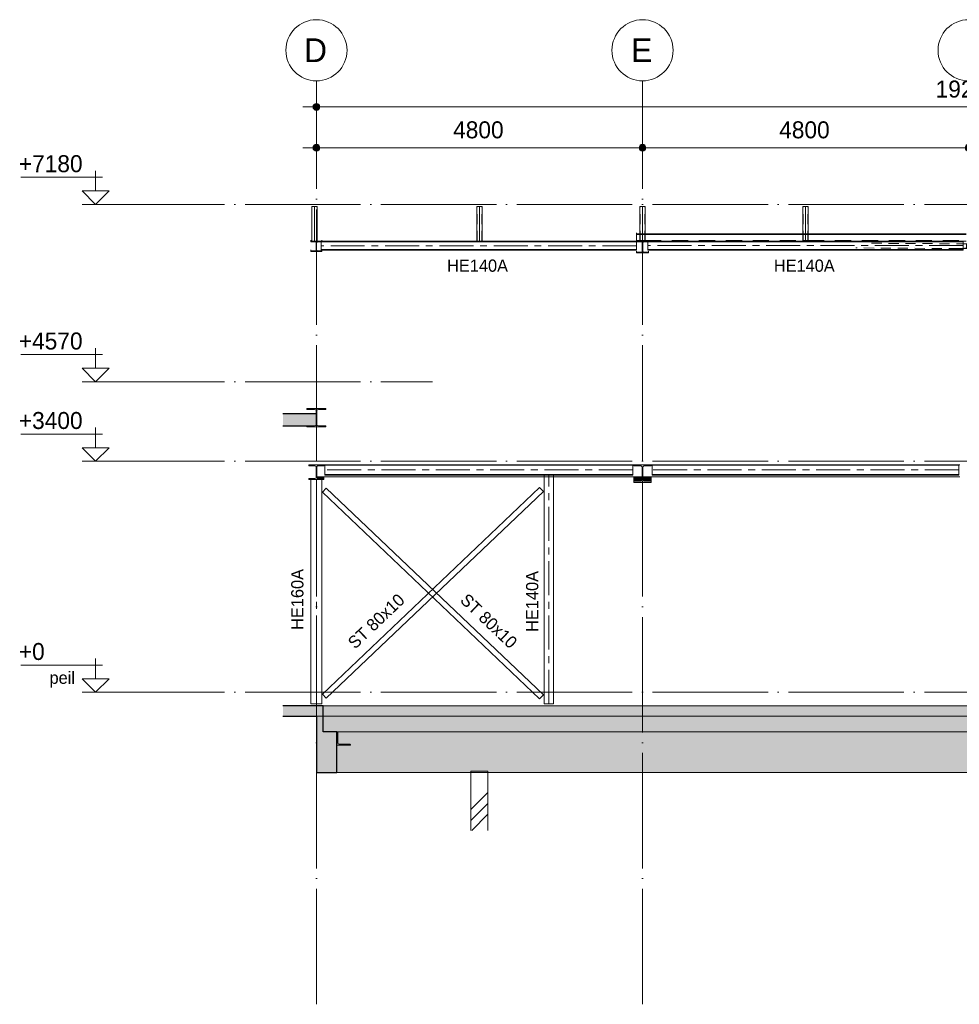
# Model space of a CAD drawing. Header units: millimetres. Extents: x -1359 to 538036, y -4592 to 9900.
# Tile 35 of 43: x 462199 to 476031, y -4592 to 9900. Entities that reach past the tile are written whole.
import ezdxf

# ---------------------------------------------------------------- set-up
doc = ezdxf.new("R2010")
doc.units = ezdxf.units.MM
for name, pattern in [('Overhead', [396.875, 238.125, -158.75]), ('WSP_hartlijn', [800, 500, -100, 100, -100]), ('WSP_hhidden', [250, 150, -100]), ('WSP_stramienlijn', [2000, 1700, -150, 0, -150])]:
    doc.linetypes.add(name, pattern=pattern)
for name, color, linetype, lineweight in [('00_algemeen - 0_18mm', 1, 'Continuous', 13), ('00_algemeen - hartlijn', 7, 'WSP_hartlijn', 13), ('00_algemeen - hhidden - 0_13mm', 7, 'WSP_hhidden', 13), ('00_algemeen - overhead', 7, 'Overhead', 13), ('00_maatvoering', 8, 'Continuous', 13), ('00_maatvoering-100', 8, 'Continuous', 13), ('07_stramien', 4, 'Continuous', 13), ('07_stramien - levels', 7, 'Continuous', 13), ('16_funderingsconstructies', 2, 'Continuous', 18), ('16_funderingsconstructies - voeten en balken -cut-', 3, 'Continuous', 25), ('17_paalfunderingen - prefab', 2, 'Continuous', 18), ('23_vloeren', 2, 'Continuous', 18), ('23_vloeren - hatch', 1, 'Continuous', 18), ('23_vloeren -cut-', 3, 'Continuous', 25), ('28_hoofddraagconstructies - kolommen en liggers', 1, 'Continuous', 13), ('28_hoofddraagconstructies - kolommen en liggers - staal', 1, 'Continuous', 13), ('28_hoofddraagconstructies - kolommen en liggers - staal -cut-', 2, 'Continuous', 13), ('28_hoofddraagconstructies - tags', 7, 'Continuous', 18)]:
    doc.layers.add(name, color=color, linetype=linetype, lineweight=lineweight)
doc.layers.add('16_funderingsconstructies - voeten en balken', color=2, linetype='Continuous')
doc.styles.add('Revittext', font='txt', dxfattribs={"height": 250})
doc.styles.add('Revittext_1', font='txt', dxfattribs={"height": 180})
doc.styles.add('Revittext_2', font='txt', dxfattribs={"height": 350})
doc.dimstyles.new('WSP_25_-_transparant', dxfattribs={"dimscale": 304.8, "dimtxt": 252.223969, "dimasz": 1.312336, "dimexe": 0.656168, "dimexo": 0.0625, "dimgap": 0.213255, "dimtad": 1, "dimdec": 0, "dimzin": 0, "dimdsep": 46, "dimtxsty": 'Revittext', "dimblk1": 'DOTSMALL', "dimblk2": 'DOTSMALL', "dimsah": 1, "dimcen": 0.09, "dimdle": 0.656168, "dimazin": 0, "dimtfac": 1, "dimtdec": 4, "dimtix": 1, "dimtmove": 0, "dimatfit": 3, "dimfxl": 0.656168, "dimfxlon": 1, "dimtvp": 1, "dimtolj": 1, "dimtzin": 0, "dimarcsym": 2})

# ---------------------------------------------------------------- blocks, each defined once
blk = doc.blocks.new('28_WSP_SF_staal - HE v21-0 - HE140A-V112-as 4_')
at = {"layer": '00_algemeen - hartlijn'}
blk.add_line((24110, 6573.5), (19470, 6573.5), dxfattribs=at)
blk = doc.blocks.new('28_WSP_SC_staal - HE v21-0 - HE160A - S235-1335190-as 4_')
at = {"layer": '00_algemeen - hartlijn'}
blk.add_line((19400, -170), (19400, 3130), dxfattribs=at)
blk = doc.blocks.new('28_WSP_SC_staal - HE v21-0 - HE140A - S235-1331372-as 4_')
at = {"layer": '00_algemeen - hartlijn'}
blk.add_line((22820, -170), (22820, 3198), dxfattribs=at)
blk = doc.blocks.new('28_WSP_SC_staal - RHS v18-0 - SHSC 80x80x4 - S275-1199504-as 4_')
at = {"layer": '00_algemeen - hartlijn'}
blk.add_line((19370, 6640), (19370, 7150), dxfattribs=at)
at = {"layer": '00_algemeen - hhidden - 0_13mm'}
for p, q in [((19334, 6640), (19334, 7150)), ((19406, 6640), (19406, 7150))]:
    blk.add_line(p, q, dxfattribs=at)
at = {"layer": '28_hoofddraagconstructies - kolommen en liggers - staal'}
for p, q in [((19330, 7150), (19330, 6640)), ((19330, 7150), (19338, 7150)), ((19338, 7150), (19402, 7150)), ((19402, 7150), (19410, 7150)), ((19410, 6640), (19410, 7150)), ((19338, 6640), (19330, 6640)), ((19402, 6640), (19338, 6640)), ((19410, 6640), (19402, 6640))]:
    blk.add_line(p, q, dxfattribs=at)
blk = doc.blocks.new('28_WSP_SC_staal - RHS v18-0 - SHSC 80x80x4 - S275-V115-as 4_')
at = {"layer": '00_algemeen - hartlijn'}
blk.add_line((24200, 6640), (24200, 7150), dxfattribs=at)
at = {"layer": '00_algemeen - hhidden - 0_13mm'}
for p, q in [((24164, 6640), (24164, 7150)), ((24236, 6640), (24236, 7150))]:
    blk.add_line(p, q, dxfattribs=at)
at = {"layer": '28_hoofddraagconstructies - kolommen en liggers - staal'}
for p, q in [((24160, 7150), (24160, 6640)), ((24160, 7150), (24168, 7150)), ((24168, 7150), (24232, 7150)), ((24232, 7150), (24240, 7150)), ((24240, 6640), (24240, 7150)), ((24168, 6640), (24164, 6640)), ((24232, 6640), (24168, 6640)), ((24236, 6640), (24232, 6640))]:
    blk.add_line(p, q, dxfattribs=at)
blk = doc.blocks.new('28_WSP_SF_staal - HE v21-0 - HE160A-1331325-as 4_')
at = {"layer": '00_algemeen - hartlijn'}
blk.add_line((33657.3, 3274), (29142.7, 3274), dxfattribs=at)
blk = doc.blocks.new('28_WSP_SF_staal - HE v21-0 - HE160A-1331030-as 4_')
at = {"layer": '00_algemeen - hartlijn'}
blk.add_line((24057.3, 3274), (19522.7, 3274), dxfattribs=at)
blk = doc.blocks.new('28_WSP_SF_staal - HE v21-0 - HE140A-V111-as 4_')
at = {"layer": '00_algemeen - hartlijn'}
blk.add_line((28920, 6574), (24280, 6574), dxfattribs=at)
at = {"layer": '28_hoofddraagconstructies - kolommen en liggers', "linetype": 'WSP_hhidden'}
for p, q in [((24280, 6632), (24280, 6640)), ((24280, 6631), (24280, 6632)), ((24290, 6632), (24280, 6632)), ((28920, 6632), (28910, 6632)), ((28920, 6640), (28920, 6632)), ((28920, 6632), (28920, 6631)), ((28920, 6537), (28920, 6530))]:
    blk.add_line(p, q, dxfattribs=at)
at = {"layer": '28_hoofddraagconstructies - kolommen en liggers - staal'}
for p, q in [((26564, 6640), (24280, 6640)), ((24280, 6620), (24280, 6631)), ((24280, 6528), (24280, 6620)), ((24280, 6516), (24280, 6528)), ((28910, 6632), (24290, 6632)), ((28920, 6640), (26636, 6640)), ((28920, 6631), (28920, 6620)), ((28920, 6620), (28920, 6537)), ((28920, 6530), (28920, 6528)), ((28920, 6528), (28920, 6516)), ((24280, 6507), (24280, 6516)), ((28920, 6516), (24280, 6516)), ((28920, 6507), (24280, 6507)), ((28920, 6516), (28920, 6507))]:
    blk.add_line(p, q, dxfattribs=at)
blk = doc.blocks.new('28_WSP_SF_staal - HE v21-0 - HE160A-1328770-as 4_')
at = {"layer": '28_hoofddraagconstructies - kolommen en liggers', "linetype": 'WSP_hhidden'}
blk.add_line((19400, 6640), (19400, 6653), dxfattribs=at)
blk = doc.blocks.new('17_WSP_FD_prefab - fundatiepaal v18-0 - 250x250-V114-as 4_')
at = {"layer": '16_funderingsconstructies', "lineweight": 13}
h = blk.add_hatch(dxfattribs=at)
h.set_pattern_fill('FP_1', color=50, style=0, pattern_type=2)
h.set_pattern_definition([(45, (9142.7, 0), (-449.013, 449.013), []), (45, (9301.45, 0), (0, 898.026), []), (45, (8983.95, 0), (0, 898.026), [])])
h.paths.add_polyline_path([(21925, -2034), (21925, -1180), (21675, -1180), (21675, -2034)])
at = {"layer": '16_funderingsconstructies', "color": 135, "lineweight": 13}
for p, q in [((21675, -1180), (21675, -1160)), ((21925, -1160), (21675, -1160)), ((21925, -1160), (21925, -1180))]:
    blk.add_line(p, q, dxfattribs=at)
at = {"layer": '17_paalfunderingen - prefab', "color": 55}
for p, q in [((21675, -2034), (21675, -1180)), ((21925, -1180), (21925, -2034))]:
    blk.add_line(p, q, dxfattribs=at)
blk = doc.blocks.new('28_WSP_SF_staal - HE v21-0 - HE180A-1315366-as 4_')
at = {"layer": '28_hoofddraagconstructies - kolommen en liggers', "linetype": 'WSP_hhidden'}
blk.add_line((24200, 6640), (24200, 6640), dxfattribs=at)
blk = doc.blocks.new('28_WSP_SF_staal - HFL v21-0 - Lequ 70x70x7-1304255-as 4_')
at = {"layer": '28_hoofddraagconstructies - kolommen en liggers', "linetype": 'WSP_hhidden'}
for p, q in [((28858, 6531), (27338, 6541)), ((28971, 6600), (27496, 6610))]:
    blk.add_line(p, q, dxfattribs=at)
at = {"layer": '28_hoofddraagconstructies - kolommen en liggers - staal'}
for p, q in [((28941, 6530), (28858, 6531)), ((28941, 6533), (28941, 6530)), ((28941, 6530), (28972, 6530)), ((28965, 6537), (28943, 6537)), ((28969, 6596), (28969, 6546)), ((28973, 6600), (28971, 6600)), ((28972, 6530), (28973, 6600))]:
    blk.add_line(p, q, dxfattribs=at)
for centre, major_axis, start_param, end_param in [((28943, 6533), (0.03, 4.5), 0.788358, 1.573756), ((28943, 6533), (0.03, 4.5), 0.00296, 0.788287), ((28965, 6546), (0.06, 9), 3.144552, 4.715348), ((28971, 6596), (0.03, 4.5), 0.788358, 1.573756), ((28971, 6596), (0.03, 4.5), 0.00296, 0.788287)]:
    blk.add_ellipse(centre, major_axis=major_axis, ratio=0.443836, start_param=start_param, end_param=end_param, dxfattribs=at)
blk = doc.blocks.new('Floors 5 - Floors 5-1342812-as 4_')
at = {"layer": '23_vloeren - hatch', "linetype": 'WSP_hhidden', "lineweight": 13}
blk.add_hatch(color=256, dxfattribs=at).paths.add_polyline_path([(24330, 3107), (24330, 3170), (24205, 3170), (24205, 3131), (24208, 3120), (24217, 3111), (24229, 3107)])
at = {"layer": '23_vloeren'}
for p, q in [((24330, 3170), (24205, 3170)), ((24330, 3107), (24330, 3170))]:
    blk.add_line(p, q, dxfattribs=at)
at = {"layer": '23_vloeren', "linetype": 'WSP_hhidden', "lineweight": 13}
for start, end in [(180.91, 209.09), (210.91, 239.09), (240.91, 269.09)]:
    blk.add_arc((24229, 3131), 24, start, end, dxfattribs=at)
blk = doc.blocks.new('Floors 7 - Floors 7-1343910-as 4_')
at = {"layer": '23_vloeren - hatch', "linetype": 'WSP_hhidden', "lineweight": 13}
for points in [[(19510, 3146), (19510, 3170), (19405, 3170), (19405, 3164), (19410, 3151), (19423, 3146)], [(24070, 3107), (24171, 3107), (24183, 3111), (24192, 3120), (24195, 3131), (24195, 3170), (24070, 3170), (24070, 3135)]]:
    blk.add_hatch(color=256, dxfattribs=at).paths.add_polyline_path(points)
at = {"layer": '23_vloeren'}
for p, q in [((19510, 3170), (19405, 3170)), ((19510, 3146), (19510, 3170)), ((24195, 3170), (24070, 3170)), ((24070, 3170), (24070, 3107))]:
    blk.add_line(p, q, dxfattribs=at)
at = {"layer": '23_vloeren', "linetype": 'WSP_hhidden', "lineweight": 13}
for centre, radius, start, end in [((19423, 3164), 18, 180.6119, 269.3881), ((24171, 3131), 24, 270.91, 299.09), ((24171, 3131), 24, 300.91, 329.09), ((24171, 3131), 24, 330.91, 359.09)]:
    blk.add_arc(centre, radius, start, end, dxfattribs=at)
blk = doc.blocks.new('Level - Level _ description-214686-as 4_')
at = {"layer": '07_stramien - levels'}
for p, q in [((16150, 200), (16150, 496)), ((15048, 400), (16253, 400)), ((15951, 200), (16150, 0)), ((15951, 200), (16348, 200)), ((16348, 200), (16150, 0)), ((16348, 0), (15951, 0))]:
    blk.add_line(p, q, dxfattribs=at)
blk = doc.blocks.new('Level - Level-3995-as 4_')
at = {"layer": '07_stramien - levels'}
for p, q in [((15048, 3800), (16253, 3800)), ((16150, 3600), (16150, 3896)), ((15951, 3600), (16150, 3400)), ((15951, 3600), (16348, 3600)), ((16348, 3600), (16150, 3400)), ((16348, 3400), (15951, 3400))]:
    blk.add_line(p, q, dxfattribs=at)
blk = doc.blocks.new('Grid - Stramienbol 9_0mm-3500-as 4_')
at = {"layer": '07_stramien'}
blk.add_circle((19400, 9450), 450, dxfattribs=at)
blk = doc.blocks.new('DIMBLOCK94-as 4_')
at = {"layer": '00_maatvoering-100'}
h = blk.add_hatch(color=256, dxfattribs=at)
edge = h.paths.add_edge_path()
edge.add_arc((466567, 8616), 50, 0, 360)
h = blk.add_hatch(color=256, dxfattribs=at)
edge = h.paths.add_edge_path()
edge.add_arc((485767, 8616), 50, 0, 360)
for p, q in [((466567, 8816), (466567, 8416)), ((466567, 8616), (466567, 8816)), ((485767, 8816), (485767, 8416)), ((485767, 8616), (485767, 8816)), ((466367, 8616), (485967, 8616))]:
    blk.add_line(p, q, dxfattribs=at)
for centre in [(466567, 8616), (485767, 8616)]:
    blk.add_circle(centre, 50, dxfattribs=at)
at = {"layer": '00_maatvoering-100', "color": 0, "insert": (475682, 9004), "char_height": 250, "width": 1164.11, "attachment_point": 1, "line_spacing_factor": 0.931288, "style": 'Revittext'}
blk.add_mtext('19200', dxfattribs=at)
blk = doc.blocks.new('_DotSmall')
at = {"color": 0, "linetype": 'ByBlock', "const_width": 0.5}
blk.add_lwpolyline([(-0.0625, 0, 1), (0.0625, 0, 1)], format="xyb", close=True, dxfattribs=at)
blk = doc.blocks.new('DIMBLOCK95-as 4_')
at = {"layer": '00_maatvoering-100'}
h = blk.add_hatch(color=256, dxfattribs=at)
edge = h.paths.add_edge_path()
edge.add_arc((466567, 8016), 50, 0, 360)
h = blk.add_hatch(color=256, dxfattribs=at)
edge = h.paths.add_edge_path()
edge.add_arc((471367, 8016), 50, 0, 360)
for p, q in [((466567, 8216), (466567, 7816)), ((466567, 8016), (466567, 8216)), ((471367, 8216), (471367, 7816)), ((471367, 8016), (471367, 8216)), ((466367, 8016), (471367, 8016))]:
    blk.add_line(p, q, dxfattribs=at)
for centre in [(466567, 8016), (471367, 8016)]:
    blk.add_circle(centre, 50, dxfattribs=at)
at = {"layer": '00_maatvoering-100', "color": 0, "insert": (468579, 8404), "char_height": 250, "width": 931.29, "attachment_point": 1, "line_spacing_factor": 0.931288, "style": 'Revittext'}
blk.add_mtext('4800', dxfattribs=at)
blk = doc.blocks.new('DIMBLOCK96-as 4_')
at = {"layer": '00_maatvoering-100'}
h = blk.add_hatch(color=256, dxfattribs=at)
edge = h.paths.add_edge_path()
edge.add_arc((471367, 8016), 50, 0, 360)
h = blk.add_hatch(color=256, dxfattribs=at)
edge = h.paths.add_edge_path()
edge.add_arc((476167, 8016), 50, 0, 360)
for p, q in [((471367, 8216), (471367, 7816)), ((471367, 8016), (471367, 8216)), ((476167, 8216), (476167, 7816)), ((476167, 8016), (476167, 8216)), ((471367, 8016), (476167, 8016))]:
    blk.add_line(p, q, dxfattribs=at)
for centre in [(471367, 8016), (476167, 8016)]:
    blk.add_circle(centre, 50, dxfattribs=at)
at = {"layer": '00_maatvoering-100', "color": 0, "insert": (473379, 8404), "char_height": 250, "width": 931.29, "attachment_point": 1, "line_spacing_factor": 0.931288, "style": 'Revittext'}
blk.add_mtext('4800', dxfattribs=at)

msp = doc.modelspace()

# ---------------------------------------------------------------- hatches: boundary and pattern name
at = {"layer": '16_funderingsconstructies - voeten en balken'}
for points in [[(466567.1, -1180), (466867.1, -1180), (466867.1, -580), (466667.1, -580), (466667.1, -350), (466567.1, -350), (466567.1, -801.8)], [(485767.1, -580), (485767.1, -350), (466667.1, -351), (466667.1, -580), (481791.1, -580)], [(485767.1, -1180), (485767.1, -580), (466874.1, -580), (466880.5, -582.6), (466883.1, -589), (466883.1, -746), (466888.4, -758.7), (466901.1, -764), (467058.1, -764), (467064.5, -766.6), (467067.1, -773), (467067.1, -780), (466867.1, -780), (466867.1, -1180), (481791.1, -1180)]]:
    msp.add_hatch(color=90, dxfattribs=at).paths.add_polyline_path(points)
at = {"layer": '23_vloeren'}
msp.add_hatch(color=90, dxfattribs=at).paths.add_polyline_path([(485767.1, -350), (485867.1, -350), (485867.1, -200), (466667.1, -200), (466667.1, -350), (481791.1, -350)])
at = {"layer": '23_vloeren - hatch'}
for color, points in [(256, [(466539.1, 3920), (466551.1, 3923.2), (466559.9, 3932), (466563.1, 3944), (466563.1, 4100), (466074.7, 4100), (466074.7, 3920), (466427.1, 3920)]), (10, [(466667.1, -350), (466667.1, -200), (466074.7, -200), (466074.7, -350), (466567.1, -350)])]:
    msp.add_hatch(color=color, dxfattribs=at).paths.add_polyline_path(points)
at = {"layer": '28_hoofddraagconstructies - kolommen en liggers - staal'}
for points in [[(466427.1, 3907), (466707.1, 3907), (466707.1, 3920), (466595.1, 3920), (466583.1, 3923.2), (466574.4, 3932), (466571.1, 3944), (466571.1, 4140), (466574.4, 4152), (466583.1, 4160.8), (466595.1, 4164), (466707.1, 4164), (466707.1, 4177), (466427.1, 4177), (466427.1, 4164), (466539.1, 4164), (466551.1, 4160.8), (466559.9, 4152), (466563.1, 4140), (466563.1, 3944), (466559.9, 3932), (466551.1, 3923.2), (466539.1, 3920), (466427.1, 3920)], [(466867.1, -780), (467067.1, -780), (467067.1, -773), (467064.5, -766.6), (467058.1, -764), (466901.1, -764), (466888.4, -758.7), (466883.1, -746), (466883.1, -589), (466880.5, -582.6), (466874.1, -580), (466867.1, -580)]]:
    msp.add_hatch(color=256, dxfattribs=at).paths.add_polyline_path(points)

# ---------------------------------------------------------------- linework, layer by layer
at = {"layer": '00_algemeen - 0_18mm'}
for p, q in [((471277.1, 6737.2), (471331.1, 6737.2)), ((471403.1, 6737.2), (473731.1, 6737.2)), ((473803.1, 6737.2), (476131.1, 6737.2))]:
    msp.add_line(p, q, dxfattribs=at)
at = {"layer": '00_algemeen - overhead'}
for p, q in [((471277.1, 6650.8), (471331.1, 6650.8)), ((471403.1, 6650.8), (473731.1, 6650.8)), ((473803.1, 6650.8), (476131.1, 6650.8))]:
    msp.add_line(p, q, dxfattribs=at)
at = {"layer": '07_stramien', "linetype": 'WSP_stramienlijn'}
for p, q in [((466567.1, -4592.4), (466567.1, 9000)), ((471367.1, -4592.4), (471367.1, 9000))]:
    msp.add_line(p, q, dxfattribs=at)
at = {"layer": '07_stramien - levels', "linetype": 'WSP_stramienlijn'}
for p, q in [((463515.6, 7180), (488649.5, 7180)), ((463515.6, 4570), (468274.9, 4570)), ((463515.6, 3400), (488649.5, 3400)), ((463515.6, 0), (488649.5, 0))]:
    msp.add_line(p, q, dxfattribs=at)
at = {"layer": '16_funderingsconstructies - voeten en balken', "color": 55, "lineweight": 18}
for p, q in [((466667.1, -350), (466567.1, -350)), ((466667.1, -350), (485767.1, -350)), ((485767.1, -580), (466874.1, -580)), ((485767.1, -1180), (466867.1, -1180))]:
    msp.add_line(p, q, dxfattribs=at)
at = {"layer": '16_funderingsconstructies - voeten en balken -cut-', "color": 8}
for p, q in [((466567.1, -350), (466567.1, -1180)), ((466667.1, -580), (466667.1, -350)), ((466867.1, -580), (466667.1, -580)), ((466867.1, -1180), (466867.1, -580)), ((466567.1, -1180), (466867.1, -1180))]:
    msp.add_line(p, q, dxfattribs=at)
at = {"layer": '23_vloeren'}
for p, q in [((471277.1, 6761), (471277.1, 6748)), ((471277.1, 6748), (471277.1, 6640)), ((471331.1, 6748), (471277.1, 6748)), ((473731.1, 6748), (471403.1, 6748)), ((476131.1, 6748), (473803.1, 6748)), ((471277.1, 6640), (471331.1, 6640)), ((471403.1, 6640), (473731.1, 6640)), ((473803.1, 6640), (476131.1, 6640)), ((466563.1, 3944), (466563.1, 4100)), ((466427.1, 3920), (466539.1, 3920)), ((466677.1, 3350), (466689.8, 3350)), ((471224.4, 3350), (471237.1, 3350)), ((471497.1, 3350), (471509.8, 3350)), ((476024.4, 3350), (476037.1, 3350)), ((469917.1, 3170), (466677.1, 3170)), ((471237.1, 3170), (470057.1, 3170)), ((476037.1, 3170), (471497.1, 3170))]:
    msp.add_line(p, q, dxfattribs=at)
at = {"layer": '23_vloeren', "linetype": 'WSP_hhidden', "lineweight": 13}
for p, q in [((471403.1, 6748), (471331.2, 6748)), ((471331.2, 6737.2), (471403.1, 6737.2)), ((473803.1, 6748), (473731.2, 6748)), ((473731.2, 6737.2), (473803.1, 6737.2)), ((471331.2, 6650.8), (471403.1, 6650.8)), ((473731.2, 6650.8), (473803.1, 6650.8)), ((470057.1, 3170), (469917.2, 3170))]:
    msp.add_line(p, q, dxfattribs=at)
at = {"layer": '23_vloeren', "color": 55}
for p, q in [((466667.1, -200), (485867.1, -200)), ((485867.1, -350), (466567.1, -350))]:
    msp.add_line(p, q, dxfattribs=at)
at = {"layer": '23_vloeren'}
msp.add_arc((466539.1, 3944), 24, 270, 0, dxfattribs=at)
at = {"layer": '23_vloeren', "linetype": 'WSP_hhidden', "lineweight": 13}
for centre, radius, start, end in [((466589.9, 3316), 18, 90.61187, 179.38813), ((471338.1, 3308.5), 24, 60.90995, 89.09005), ((471338.1, 3308.5), 24, 30.90995, 59.09005), ((471338.1, 3308.5), 24, 0.90995, 29.09005), ((471396.1, 3308.5), 24, 150.90995, 179.09005), ((471396.1, 3308.5), 24, 120.90995, 149.09005), ((471396.1, 3308.5), 24, 90.90995, 119.09005)]:
    msp.add_arc(centre, radius, start, end, dxfattribs=at)
at = {"layer": '23_vloeren -cut-'}
for p, q in [((466563.1, 4100), (466074.7, 4100)), ((466074.7, 3920), (466427.1, 3920))]:
    msp.add_line(p, q, dxfattribs=at)
at = {"layer": '23_vloeren -cut-', "color": 8}
for p, q in [((466667.1, -200), (466074.7, -200)), ((466667.1, -350), (466667.1, -200)), ((466074.7, -350), (466567.1, -350))]:
    msp.add_line(p, q, dxfattribs=at)
at = {"layer": '28_hoofddraagconstructies - kolommen en liggers', "linetype": 'WSP_hhidden'}
for p, q in [((466637.1, 6631.5), (466637.1, 6640)), ((466637.1, 6631.3), (466637.1, 6631.5)), ((466647.7, 6631.5), (466637.1, 6631.5)), ((466647.1, 6640), (466647.1, 6639.7)), ((471277.1, 6639.7), (471277.1, 6640)), ((471457.1, 6652.7), (471457.1, 6639.7)), ((466647.1, 6507), (466647.1, 6510.2))]:
    msp.add_line(p, q, dxfattribs=at)
for centre, ratio, start_param, end_param in [((466549.1, 6511.7), 0.9998647, 6.1831578, 6.2831853), ((466585.1, 6511.7), 0.9998647, 3.1415927, 3.403392), ((471349.1, 6493.2), 0.9998744, 5.7595865, 6.2831853), ((471385.1, 6493.2), 0.9998744, 3.8097368, 3.9269908)]:
    msp.add_ellipse(centre, major_axis=(15, 0), ratio=ratio, start_param=start_param, end_param=end_param, dxfattribs=at)
at = {"layer": '28_hoofddraagconstructies - kolommen en liggers - staal'}
for p, q in [((466487.1, 6639.7), (466487.1, 6653.2)), ((466647.1, 6639.7), (466487.1, 6639.7)), ((466487.1, 6639.7), (466487.1, 6630.7)), ((466487.1, 6630.7), (466549.1, 6630.7)), ((466564.1, 6615.7), (466564.1, 6511.7)), ((466570.1, 6511.7), (466570.1, 6615.7)), ((466585.1, 6630.7), (466647.1, 6630.7)), ((468931.1, 6640), (466637.1, 6640)), ((466637.1, 6619.5), (466637.1, 6631.3)), ((466637.1, 6527.5), (466637.1, 6619.5)), ((466637.1, 6515.5), (466637.1, 6527.5)), ((466647.1, 6653.2), (466647.1, 6640)), ((466647.1, 6630.7), (466647.1, 6639.7)), ((471277.1, 6631.5), (466647.7, 6631.5)), ((471277.1, 6640), (469003.1, 6640)), ((471277.1, 6639.7), (471277.1, 6630.2)), ((471457.1, 6639.7), (471277.1, 6639.7)), ((471277.1, 6631), (471277.1, 6619.5)), ((471277.1, 6630.2), (471349.1, 6630.2)), ((471277.1, 6619.5), (471277.1, 6527.5)), ((471277.1, 6527.5), (471277.1, 6515.5)), ((471364.1, 6615.2), (471364.1, 6493.2)), ((471370.1, 6493.2), (471370.1, 6615.2)), ((471385.1, 6630.2), (471457.1, 6630.2)), ((471457.1, 6630.2), (471457.1, 6639.7)), ((466487.1, 6496.7), (466487.1, 6510.2)), ((466549.1, 6496.7), (466487.1, 6496.7)), ((466487.1, 6496.7), (466487.1, 6487.7)), ((466487.1, 6487.7), (466647.1, 6487.7)), ((466647.1, 6496.7), (466585.1, 6496.7)), ((466637.1, 6507), (466637.1, 6515.5)), ((471277.1, 6515.5), (466637.1, 6515.5)), ((471277.1, 6507), (466637.1, 6507)), ((466647.1, 6496.7), (466647.1, 6507)), ((466647.1, 6487.7), (466647.1, 6496.7)), ((471277.1, 6515.5), (471277.1, 6507)), ((471277.1, 6491.2), (471277.1, 6478.2)), ((471349.1, 6478.2), (471277.1, 6478.2)), ((471277.1, 6478.2), (471277.1, 6468.7)), ((471277.1, 6468.7), (471457.1, 6468.7)), ((471457.1, 6478.2), (471385.1, 6478.2)), ((471457.1, 6491.2), (471457.1, 6478.2)), ((471457.1, 6468.7), (471457.1, 6478.2)), ((466563.1, 4100), (466563.1, 3944)), ((466539.1, 3920), (466427.1, 3920)), ((466677.1, 3350), (466457.1, 3350)), ((466457.1, 3350), (466457.1, 3334)), ((466457.1, 3334), (466544.4, 3334)), ((466589.9, 3334), (466677.1, 3334)), ((466677.1, 3334), (466677.1, 3350)), ((466689.8, 3341), (466689.8, 3350)), ((471224.4, 3350), (466689.8, 3350)), ((466689.8, 3326), (466689.8, 3341)), ((471224.4, 3341), (466689.8, 3341)), ((471224.4, 3350), (471224.4, 3341)), ((471224.4, 3341), (471224.4, 3326)), ((471237.1, 3350), (471237.1, 3332.5)), ((471497.1, 3350), (471237.1, 3350)), ((471497.1, 3332.5), (471497.1, 3350)), ((471509.8, 3341), (471509.8, 3350)), ((476024.4, 3350), (471509.8, 3350)), ((471509.8, 3326), (471509.8, 3341)), ((471509.8, 3341), (476024.4, 3341)), ((476024.4, 3350), (476024.4, 3341)), ((476024.4, 3341), (476024.4, 3326)), ((466562.4, 3316), (466562.4, 3164)), ((466571.9, 3164), (466571.9, 3316)), ((466689.8, 3222), (466689.8, 3326)), ((466689.8, 3207), (466689.8, 3222)), ((466689.8, 3198), (466689.8, 3207)), ((471224.4, 3207), (466689.8, 3207)), ((471224.4, 3198), (466689.8, 3198)), ((469917.1, -170), (469917.1, 3198)), ((470057.1, 3198), (470057.1, -170)), ((471224.4, 3326), (471224.4, 3222)), ((471224.4, 3222), (471224.4, 3207)), ((471224.4, 3207), (471224.4, 3198)), ((471237.1, 3332.5), (471338.1, 3332.5)), ((471362.1, 3308.5), (471362.1, 3131.5)), ((471372.1, 3131.5), (471372.1, 3308.5)), ((471396.1, 3332.5), (471497.1, 3332.5)), ((471509.8, 3222), (471509.8, 3326)), ((471509.8, 3207), (471509.8, 3222)), ((471509.8, 3198), (471509.8, 3207)), ((471509.8, 3207), (476024.4, 3207)), ((471509.8, 3198), (476024.4, 3198)), ((476024.4, 3326), (476024.4, 3222)), ((476024.4, 3222), (476024.4, 3207)), ((476024.4, 3207), (476024.4, 3198)), ((466544.4, 3146), (466457.1, 3146)), ((466457.1, 3146), (466457.1, 3130)), ((466457.1, 3130), (466677.1, 3130)), ((466487.1, -170), (466487.1, 3130)), ((466677.1, 3146), (466589.9, 3146)), ((466647.1, 3130), (466647.1, -170)), ((466677.1, 3130), (466677.1, 3146)), ((471338.1, 3107.5), (471237.1, 3107.5)), ((471237.1, 3107.5), (471237.1, 3090)), ((471237.1, 3090), (471497.1, 3090)), ((471497.1, 3107.5), (471396.1, 3107.5)), ((471497.1, 3090), (471497.1, 3107.5)), ((469852.8, 3014.3), (466656.3, -29.8)), ((466656.3, 2946.8), (466711.5, 3004.7)), ((469852.8, -97.3), (466656.3, 2946.8)), ((469908, -39.3), (466711.5, 3004.7)), ((469908, 2956.3), (466711.5, -87.7)), ((469852.8, 3014.3), (469908, 2956.3)), ((466711.5, -87.7), (466656.3, -29.8)), ((469908, -39.3), (469852.8, -97.3)), ((466647.1, -170), (466487.1, -170)), ((470057.1, -170), (469917.1, -170))]:
    msp.add_line(p, q, dxfattribs=at)
for centre, radius, start, end in [((466539.1, 3944), 24, 270, 0), ((466544.4, 3316), 18, 0, 90), ((466589.9, 3316), 18, 90, 180), ((471338.1, 3308.5), 24, 0, 90), ((471396.1, 3308.5), 24, 90, 180), ((466544.4, 3164), 18, 270, 0), ((466589.9, 3164), 18, 180, 270), ((471338.1, 3131.5), 24, 270, 0), ((471396.1, 3131.5), 24, 180, 270)]:
    msp.add_arc(centre, radius, start, end, dxfattribs=at)
for centre, ratio, start_param, end_param in [((466549.1, 6615.7), 0.9998647, 0, 1.5707963), ((466585.1, 6615.7), 0.9998647, 1.5707963, 3.1415927), ((471349.1, 6615.2), 0.9998744, 0, 1.5707963), ((471385.1, 6615.2), 0.9998744, 1.5707963, 3.1415927), ((466549.1, 6511.7), 0.9998647, 4.712389, 6.1798411), ((466585.1, 6511.7), 0.9998647, 3.403392, 4.712389), ((471349.1, 6493.2), 0.9998744, 4.712389, 5.7595865), ((471385.1, 6493.2), 0.9998744, 3.1415927, 3.80642), ((471385.1, 6493.2), 0.9998744, 3.9269908, 4.712389)]:
    msp.add_ellipse(centre, major_axis=(15, 0), ratio=ratio, start_param=start_param, end_param=end_param, dxfattribs=at)
at = {"layer": '28_hoofddraagconstructies - kolommen en liggers - staal -cut-'}
for p, q in [((466427.1, 4177), (466427.1, 4164)), ((466707.1, 4177), (466427.1, 4177)), ((466427.1, 4164), (466539.1, 4164)), ((466563.1, 4140), (466563.1, 4100)), ((466571.1, 3944), (466571.1, 4140)), ((466595.1, 4164), (466707.1, 4164)), ((466707.1, 4164), (466707.1, 4177)), ((466427.1, 3920), (466427.1, 3907)), ((466707.1, 3920), (466595.1, 3920)), ((466707.1, 3907), (466707.1, 3920)), ((466427.1, 3907), (466707.1, 3907)), ((466874.1, -580), (466867.1, -580)), ((466867.1, -580), (466867.1, -780)), ((466883.1, -746), (466883.1, -589)), ((466867.1, -780), (467067.1, -780)), ((467058.1, -764), (466901.1, -764)), ((467067.1, -780), (467067.1, -773))]:
    msp.add_line(p, q, dxfattribs=at)
for centre, radius, start, end in [((466539.1, 4140), 24, 0, 90), ((466595.1, 4140), 24, 90, 180), ((466595.1, 3944), 24, 180, 270), ((466874.1, -589), 9, 0, 90), ((466901.1, -746), 18, 180, 270), ((467058.1, -773), 9, 0, 90)]:
    msp.add_arc(centre, radius, start, end, dxfattribs=at)

# ---------------------------------------------------------------- block references
at = {"layer": '00_algemeen - hartlijn'}
for name, p in [('28_WSP_SF_staal - HE v21-0 - HE140A-V112-as 4_', (447167.1, 0)), ('28_WSP_SF_staal - HE v21-0 - HE160A-1331030-as 4_', (447167.1, 0)), ('28_WSP_SC_staal - HE v21-0 - HE140A - S235-1331372-as 4_', (447167.1, 0)), ('28_WSP_SF_staal - HE v21-0 - HE160A-1331325-as 4_', (442367.1, 0)), ('28_WSP_SC_staal - HE v21-0 - HE160A - S235-1335190-as 4_', (447167.1, 0))]:
    msp.add_blockref(name, p, dxfattribs=at)
at = {"layer": '07_stramien'}
for p in [(447167.1, 0), (451967.1, 0), (456767.1, 0)]:
    msp.add_blockref('Grid - Stramienbol 9_0mm-3500-as 4_', p, dxfattribs=at)
at = {"layer": '07_stramien - levels'}
for name, p in [('Level - Level-3995-as 4_', (447167.1, 3780)), ('Level - Level-3995-as 4_', (447167.1, 1170)), ('Level - Level-3995-as 4_', (447167.1, 0)), ('Level - Level _ description-214686-as 4_', (447167.1, 0))]:
    msp.add_blockref(name, p, dxfattribs=at)
at = {"layer": '16_funderingsconstructies', "color": 135, "lineweight": 13}
msp.add_blockref('17_WSP_FD_prefab - fundatiepaal v18-0 - 250x250-V114-as 4_', (447167.1, 0), dxfattribs=at)
at = {"layer": '23_vloeren', "linetype": 'WSP_hhidden', "lineweight": 13}
for name in ['Floors 7 - Floors 7-1343910-as 4_', 'Floors 5 - Floors 5-1342812-as 4_']:
    msp.add_blockref(name, (447167.1, 0), dxfattribs=at)
at = {"layer": '28_hoofddraagconstructies - kolommen en liggers'}
for name, p in [('28_WSP_SC_staal - RHS v18-0 - SHSC 80x80x4 - S275-1199504-as 4_', (447167.1, 0)), ('28_WSP_SC_staal - RHS v18-0 - SHSC 80x80x4 - S275-V115-as 4_', (444767.1, 0)), ('28_WSP_SC_staal - RHS v18-0 - SHSC 80x80x4 - S275-V115-as 4_', (447167.1, 0)), ('28_WSP_SC_staal - RHS v18-0 - SHSC 80x80x4 - S275-V115-as 4_', (449567.1, 0))]:
    msp.add_blockref(name, p, dxfattribs=at)
at = {"layer": '28_hoofddraagconstructies - kolommen en liggers', "linetype": 'WSP_hhidden'}
for name in ['28_WSP_SF_staal - HE v21-0 - HE160A-1328770-as 4_', '28_WSP_SF_staal - HE v21-0 - HE180A-1315366-as 4_', '28_WSP_SF_staal - HE v21-0 - HE140A-V111-as 4_', '28_WSP_SF_staal - HFL v21-0 - Lequ 70x70x7-1304255-as 4_']:
    msp.add_blockref(name, (447167.1, 0), dxfattribs=at)

# ---------------------------------------------------------------- texts
at = {"layer": '07_stramien', "char_height": 350, "attachment_point": 1, "style": 'Revittext_2'}
for s, insert, width in [('D', (466385, 9625.6), 432.911), ('E', (471198.5, 9625.6), 400.844)]:
    msp.add_mtext(s, dxfattribs=dict(at, insert=insert, width=width))
at = {"layer": '07_stramien - levels', "attachment_point": 1}
for s, insert, char_height, width, style in [('+7180', (462185.8, 7905.7), 250, 1178.481, 'Revittext'), ('+4570', (462185.8, 5295.7), 250, 1178.481, 'Revittext'), ('+3400', (462185.8, 4125.7), 250, 1178.481, 'Revittext'), ('+0', (462185.8, 725.7), 250, 481.012, 'Revittext'), ('peil', (462638, 304.4), 180, 440.928, 'Revittext_1')]:
    msp.add_mtext(s, dxfattribs=dict(at, insert=insert, char_height=char_height, width=width, style=style))
at = {"layer": '28_hoofddraagconstructies - tags', "lineweight": 13, "char_height": 180, "width": 1122.362, "attachment_point": 1, "style": 'Revittext_1'}
for insert in [(468490.4, 6369.9), (473300.4, 6369.9)]:
    msp.add_mtext('HE140A', dxfattribs=dict(at, insert=insert))
at = {"layer": '28_hoofddraagconstructies - tags', "lineweight": 13, "insert": (466195.6, 918.7), "char_height": 180, "width": 1122.362, "attachment_point": 1, "rotation": 90, "style": 'Revittext_1', "bg_fill": 3, "box_fill_scale": 1.25, "bg_fill_color": 256, "bg_fill_true_color": 13158600, "bg_fill_transparency": 0}
msp.add_mtext('HE160A', dxfattribs=at)
at = {"layer": '28_hoofddraagconstructies - tags', "lineweight": 13, "char_height": 180, "width": 1274.683, "attachment_point": 1, "style": 'Revittext_1'}
for insert, rotation in [((467011.8, 757.3), 43.60156), ((468794, 1470.2), 316.39844)]:
    msp.add_mtext('ST 80x10', dxfattribs=dict(at, insert=insert, rotation=rotation))

# ---------------------------------------------------------------- dimensions: what is measured, and where the dimension line sits
at = {"layer": '00_maatvoering'}
for base, p1, p2, override, picture, middle in [((485767.1, 8615.7), (466567.1, 8815.7), (485767.1, 8815.7), {"dimpost": '<>', "dimfxl": 19200}, 'DIMBLOCK94-as 4_', (476167.1, 8808.3)), ((471367.1, 8015.7), (466567.1, 8215.7), (471367.1, 8215.7), {"dimpost": '<>', "dimfxl": 4800}, 'DIMBLOCK95-as 4_', (468967.1, 8208.3)), ((476167.1, 8015.7), (471367.1, 8215.7), (476167.1, 8215.7), {"dimpost": '<>', "dimfxl": 4800}, 'DIMBLOCK96-as 4_', (473767.1, 8208.3))]:
    dim = msp.add_linear_dim(base=base, p1=p1, p2=p2, dimstyle='WSP_25_-_transparant', override=override, dxfattribs=at)
    dim.commit()
    dim.dimension.update_dxf_attribs({"geometry": picture, "text_midpoint": middle})

# ---------------------------------------------------------------- next in the draw order: texts
at = {"layer": '28_hoofddraagconstructies - tags', "lineweight": 13, "insert": (469652.9, 889.2), "char_height": 180, "width": 1122.362, "attachment_point": 1, "rotation": 90, "style": 'Revittext_1', "bg_fill": 3, "box_fill_scale": 1.25, "bg_fill_color": 256, "bg_fill_true_color": 13158600, "bg_fill_transparency": 0}
msp.add_mtext('HE140A', dxfattribs=at)

doc.saveas('drawing.dxf')
